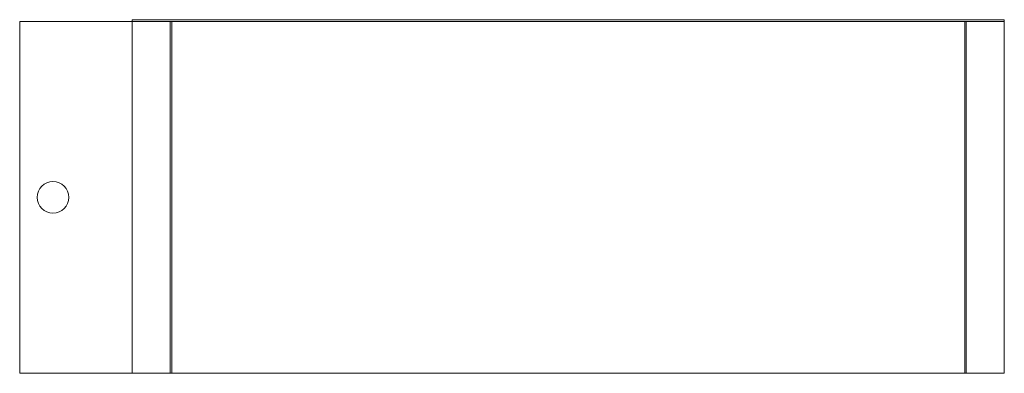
# Model space of a CAD drawing. Header units: millimetres. Extents: x -346 to 275, y 0 to 223.
import ezdxf

# ---------------------------------------------------------------- set-up
doc = ezdxf.new("R2010")
doc.units = ezdxf.units.MM

# ---------------------------------------------------------------- blocks, each defined once
blk = doc.blocks.new('RSen_55_ME_FB_fan coils ducted - 2 pipes_jaga - babw0_05505522-bf-20 - concealed wall mounted - 2-pipe_jaga_briza 22_lxhxd 550x545x222 mm-282205-bottom')
at = {"lineweight": 18}
for start, end in [(90, 270), (270, 90)]:
    blk.add_arc((-325, 111), 10, start, end, dxfattribs=at)
blk = doc.blocks.new('RSen_56_ME_FB_SOg - briza 22 - concealed wall mounted - SH_jaga - standard-286736-bottom')
at = {"lineweight": 18}
for p, q in [((-346, 222), (-275, 222)), ((-346, 222), (-346, 0)), ((-275, 222), (-275, 223.07)), ((275, 223.07), (-275, 223.07)), ((-275, 0), (-275, 222)), ((-250, 222), (-275, 222)), ((-251, 0), (-251, 222)), ((-250, 222), (-251, 222)), ((-250, 0), (-250, 222)), ((250, 222), (-250, 222)), ((-250, 222), (-250, 0)), ((-250, 222), (-250, 0)), ((250, 222), (250, 0)), ((250, 0), (250, 222)), ((251, 222), (250, 222)), ((251, 0), (251, 222)), ((275, 222), (251, 222)), ((251, 222), (251, 0)), ((275, 223.07), (275, 222)), ((275, 222), (275, 0)), ((-275, 0), (-346, 0)), ((-250, 0), (-275, 0)), ((-250, 0), (-251, 0)), ((250, 0), (-250, 0)), ((251, 0), (250, 0)), ((275, 0), (251, 0))]:
    blk.add_line(p, q, dxfattribs=at)

msp = doc.modelspace()

# ---------------------------------------------------------------- block references
at = {"lineweight": 18}
for name in ['RSen_56_ME_FB_SOg - briza 22 - concealed wall mounted - SH_jaga - standard-286736-bottom', 'RSen_55_ME_FB_fan coils ducted - 2 pipes_jaga - babw0_05505522-bf-20 - concealed wall mounted - 2-pipe_jaga_briza 22_lxhxd 550x545x222 mm-282205-bottom']:
    msp.add_blockref(name, (0, 0), dxfattribs=at)

doc.saveas('drawing.dxf')
